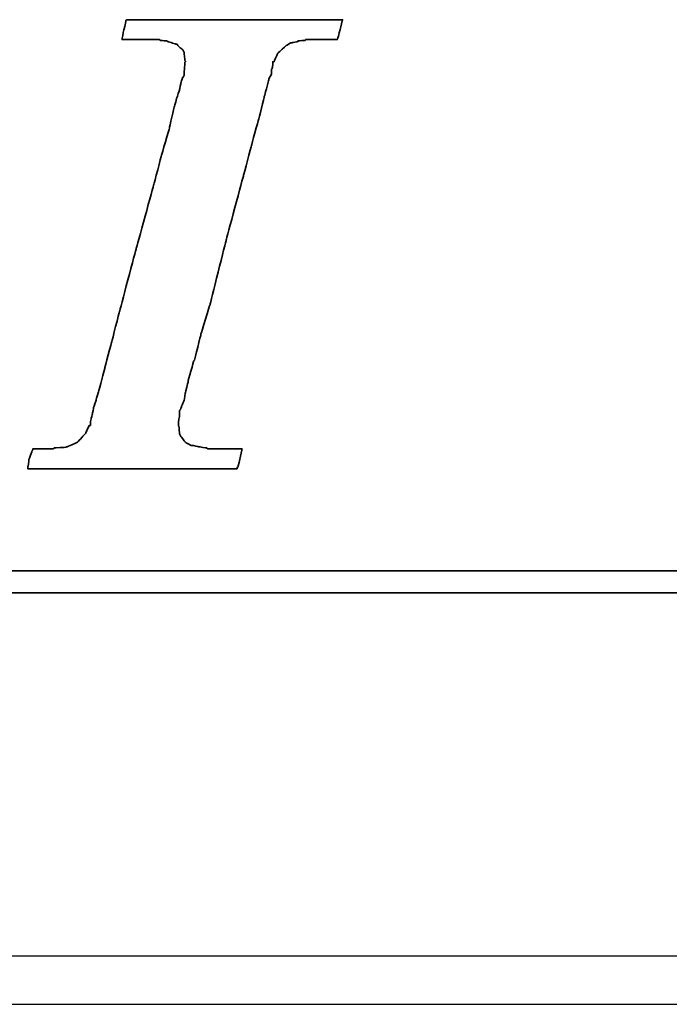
# Model space of a CAD drawing. Header units: millimetres. Extents: x 1805 to 4914, y -1594 to 860.
# Tile 146 of 256: x 2175.62 to 2182.37, y -896.1 to -885.85. Entities that reach past the tile are written whole.
import ezdxf

# ---------------------------------------------------------------- set-up
doc = ezdxf.new("R2010")
doc.units = ezdxf.units.MM
doc.layers.get('0').update_dxf_attribs({"linetype": 'CONTINUOUS'})
doc.layers.add('DIM', color=4, linetype='CONTINUOUS')
doc.layers.add('layer 1', color=7, linetype='CONTINUOUS')

# ---------------------------------------------------------------- blocks, each defined once
blk = doc.blocks.new('TBI MOTION logo(完整正式版)')
at = {"layer": 'layer 1', "color": 22, "lineweight": 35}
for points, knots in [([(-40.59125, -7.94375), (-40.59125, -7.94375), (-40.97375, -7.94375), (-40.97375, -7.94375), (-40.97375, -7.94375), (-40.97375, -7.94375), (-41.38125, -7.94375), (-41.38125, -7.94375), (-41.38125, -7.94375), (-41.38125, -7.94375), (-41.54875, -7.94375), (-41.54875, -7.94375), (-41.54875, -7.94375), (-41.54875, -7.94375), (-41.59875, -7.94375), (-41.59875, -7.94375), (-41.59875, -7.94375), (-41.59875, -7.94375), (-41.88375, -7.94375), (-41.88375, -7.94375), (-41.88375, -7.94375), (-41.88375, -7.94375), (-41.90875, -7.91875), (-41.90875, -7.91875), (-41.90875, -7.91875), (-41.90875, -7.91875), (-42.19875, -7.87125), (-42.19875, -7.87125), (-42.19875, -7.87125), (-42.19875, -7.87125), (-42.43875, -7.82375), (-42.43875, -7.82375), (-42.43875, -7.82375), (-42.43875, -7.82375), (-42.45875, -7.82375), (-42.45875, -7.82375), (-42.45875, -7.82375), (-42.45875, -7.82375), (-42.48625, -7.82375), (-42.48625, -7.82375), (-42.48625, -7.82375), (-42.48625, -7.82375), (-42.67625, -7.72375), (-42.67625, -7.72375), (-42.67625, -7.72375), (-42.67625, -7.72375), (-42.70125, -7.70375), (-42.70125, -7.70375), (-42.70125, -7.70375), (-42.70125, -7.70375), (-42.72375, -7.67875), (-42.72375, -7.67875), (-42.72375, -7.67875), (-42.72375, -7.67875), (-42.86875, -7.48875), (-42.86875, -7.48875), (-42.86875, -7.48875), (-42.86875, -7.48875), (-42.89375, -7.43875), (-42.89375, -7.43875), (-42.89375, -7.43875), (-42.89375, -7.43875), (-42.91875, -7.38875), (-42.91875, -7.38875), (-42.91875, -7.38875), (-42.91875, -7.38875), (-42.93875, -7.12875), (-42.93875, -7.12875), (-42.93875, -7.12875), (-42.93875, -7.12875), (-42.96375, -7.10375), (-42.96375, -7.10375), (-42.96375, -7.10375), (-42.96375, -7.10375), (-42.96375, -7.05375), (-42.96375, -7.05375), (-42.96375, -7.05375), (-42.96375, -7.05375), (-42.96375, -7.00875), (-42.96375, -7.00875), (-42.96375, -7.00875), (-42.96375, -7.00875), (-42.91875, -6.69625), (-42.91875, -6.69625), (-42.91875, -6.69625), (-42.91875, -6.69625), (-42.91875, -6.62375), (-42.91875, -6.62375), (-42.91875, -6.62375), (-42.91875, -6.62375), (-42.91875, -6.59625), (-42.91875, -6.59625), (-42.91875, -6.59625), (-42.91875, -6.59625), (-42.91875, -6.57375), (-42.91875, -6.57375), (-42.91875, -6.57375), (-42.91875, -6.57375), (-42.91875, -6.52875), (-42.91875, -6.52875), (-42.91875, -6.52875), (-42.91875, -6.52875), (-42.89375, -6.50375), (-42.89375, -6.50375), (-42.89375, -6.50375), (-42.89375, -6.50375), (-42.84375, -6.38375), (-42.84375, -6.38375), (-42.84375, -6.38375), (-42.84375, -6.38375), (-42.84375, -6.35875), (-42.84375, -6.35875), (-42.84375, -6.35875), (-42.84375, -6.35875), (-42.74625, -6.14375), (-42.74625, -6.14375), (-42.74625, -6.14375), (-42.74625, -6.14375), (-42.70125, -5.85375), (-42.70125, -5.85375), (-42.70125, -5.85375), (-42.70125, -5.85375), (-42.60375, -5.47125), (-42.60375, -5.47125), (-42.60375, -5.47125), (-42.60375, -5.47125), (-42.60375, -5.44875), (-42.60375, -5.44875), (-42.60375, -5.44875), (-42.60375, -5.44875), (-42.38875, -4.67875), (-42.38875, -4.67875), (-42.38875, -4.67875), (-42.38875, -4.67875), (-42.36375, -4.65375), (-42.36375, -4.65375), (-42.36375, -4.65375), (-42.36375, -4.65375), (-42.12375, -3.69625), (-42.12375, -3.69625), (-42.12375, -3.69625), (-42.12375, -3.69625), (-42.12375, -3.67374), (-42.12375, -3.67374), (-42.12375, -3.67374), (-42.12375, -3.67374), (-41.78875, -2.59374), (-41.78875, -2.59374), (-41.78875, -2.59374), (-41.78875, -2.59374), (-41.18875, -0.19375), (-41.18875, -0.19375), (-41.18875, -0.19375), (-41.18875, -0.19375), (-40.54375, 2.20624), (-40.54375, 2.20624), (-40.54375, 2.20624), (-40.54375, 2.20624), (-40.25375, 3.30875), (-40.25375, 3.30875), (-40.25375, 3.30875), (-40.25375, 3.30875), (-39.98875, 4.27125), (-39.98875, 4.27125), (-39.98875, 4.27125), (-39.98875, 4.27125), (-39.77375, 5.13125), (-39.77375, 5.13125), (-39.77375, 5.13125), (-39.77375, 5.13125), (-39.67875, 5.47125), (-39.67875, 5.47125), (-39.67875, 5.47125), (-39.67875, 5.47125), (-39.60375, 5.75625), (-39.60375, 5.75625), (-39.60375, 5.75625), (-39.60375, 5.75625), (-39.60375, 5.78125), (-39.60375, 5.78125), (-39.60375, 5.78125), (-39.60375, 5.78125), (-39.50875, 5.97125), (-39.50875, 5.97125), (-39.50875, 5.97125), (-39.50875, 5.97125), (-39.50875, 6.13875), (-39.50875, 6.13875), (-39.50875, 6.13875), (-39.50875, 6.13875), (-39.48625, 6.16625), (-39.48625, 6.16625), (-39.48625, 6.16625), (-39.48625, 6.16625), (-39.46125, 6.28625), (-39.46125, 6.28625), (-39.46125, 6.28625), (-39.46125, 6.28625), (-39.46125, 6.42625), (-39.46125, 6.42625), (-39.46125, 6.42625), (-39.46125, 6.42625), (-39.41375, 6.42625), (-39.41375, 6.42625), (-39.41375, 6.42625), (-39.41375, 6.42625), (-39.29375, 6.69125), (-39.29375, 6.69125), (-39.29375, 6.69125), (-39.29375, 6.69125), (-39.26875, 6.74125), (-39.26875, 6.74125), (-39.26875, 6.74125), (-39.26875, 6.74125), (-39.24375, 6.76625), (-39.24375, 6.76625), (-39.24375, 6.76625), (-39.24375, 6.76625), (-38.98375, 7.00624), (-38.98375, 7.00624), (-38.98375, 7.00624), (-38.98375, 7.00624), (-38.95625, 7.02624), (-38.95625, 7.02624), (-38.95625, 7.02624), (-38.95625, 7.02624), (-38.78875, 7.12624), (-38.78875, 7.12624), (-38.78875, 7.12624), (-38.78875, 7.12624), (-38.76375, 7.12624), (-38.76375, 7.12624), (-38.76375, 7.12624), (-38.76375, 7.12624), (-38.74375, 7.12624), (-38.74375, 7.12624), (-38.74375, 7.12624), (-38.74375, 7.12624), (-38.52875, 7.17125), (-38.52875, 7.17125), (-38.52875, 7.17125), (-38.52875, 7.17125), (-38.52875, 7.19624), (-38.52875, 7.19624), (-38.52875, 7.19624), (-38.52875, 7.19624), (-38.50375, 7.19624), (-38.50375, 7.19624), (-38.50375, 7.19624), (-38.50375, 7.19624), (-38.26125, 7.21875), (-38.26125, 7.21875), (-38.26125, 7.21875), (-38.26125, 7.21875), (-38.23875, 7.24624), (-38.23875, 7.24624), (-38.23875, 7.24624), (-38.23875, 7.24624), (-38.21625, 7.24624), (-38.21625, 7.24624), (-38.21625, 7.24624), (-38.21625, 7.24624), (-38.18875, 7.24624), (-38.18875, 7.24624), (-38.18875, 7.24624), (-38.18875, 7.24624), (-37.90375, 7.24624), (-37.90375, 7.24624), (-37.90375, 7.24624), (-37.90375, 7.24624), (-37.85375, 7.24624), (-37.85375, 7.24624), (-37.85375, 7.24624), (-37.85375, 7.24624), (-37.75875, 7.24624), (-37.75875, 7.24624), (-37.75875, 7.24624), (-37.75875, 7.24624), (-37.42375, 7.24624), (-37.42375, 7.24624), (-37.42375, 7.24624), (-37.42375, 7.24624), (-37.08875, 7.24624), (-37.08875, 7.24624), (-37.08875, 7.24624), (-37.08875, 7.24624), (-37.06375, 7.24624), (-37.06375, 7.24624), (-37.06375, 7.24624), (-37.06375, 7.24624), (-37.06375, 7.26624), (-37.06375, 7.26624), (-37.06375, 7.26624), (-37.06375, 7.26624), (-37.03875, 7.29125), (-37.03875, 7.29125), (-37.03875, 7.29125), (-37.03875, 7.29125), (-37.03875, 7.31625), (-37.03875, 7.31625), (-37.03875, 7.31625), (-37.03875, 7.31625), (-36.94125, 7.67625), (-36.94125, 7.67625), (-36.94125, 7.67625), (-36.94125, 7.67625), (-36.86875, 7.98625), (-36.86875, 7.98625), (-36.86875, 7.98625), (-36.86875, 7.98625), (-36.98875, 7.98625), (-36.98875, 7.98625), (-36.98875, 7.98625), (-36.98875, 7.98625), (-37.42375, 7.98625), (-37.42375, 7.98625), (-37.42375, 7.98625), (-37.42375, 7.98625), (-37.94875, 7.98625), (-37.94875, 7.98625), (-37.94875, 7.98625), (-37.94875, 7.98625), (-38.57375, 7.98625), (-38.57375, 7.98625), (-38.57375, 7.98625), (-38.57375, 7.98625), (-39.29375, 7.98625), (-39.29375, 7.98625), (-39.29375, 7.98625), (-39.29375, 7.98625), (-40.82875, 7.98625), (-40.82875, 7.98625), (-40.82875, 7.98625), (-40.82875, 7.98625), (-42.36375, 7.98625), (-42.36375, 7.98625), (-42.36375, 7.98625), (-42.36375, 7.98625), (-43.08375, 7.98625), (-43.08375, 7.98625), (-43.08375, 7.98625), (-43.08375, 7.98625), (-43.70875, 7.98625), (-43.70875, 7.98625), (-43.70875, 7.98625), (-43.70875, 7.98625), (-44.23375, 7.98625), (-44.23375, 7.98625), (-44.23375, 7.98625), (-44.23375, 7.98625), (-44.66875, 7.98625), (-44.66875, 7.98625), (-44.66875, 7.98625), (-44.66875, 7.98625), (-44.88375, 7.98625), (-44.88375, 7.98625), (-44.88375, 7.98625), (-44.88375, 7.98625), (-44.90875, 7.94125), (-44.90875, 7.94125), (-44.90875, 7.94125), (-44.90875, 7.94125), (-44.90875, 7.91625), (-44.90875, 7.91625), (-44.90875, 7.91625), (-44.90875, 7.91625), (-45.00375, 7.55625), (-45.00375, 7.55625), (-45.00375, 7.55625), (-45.00375, 7.55625), (-45.05375, 7.24624), (-45.05375, 7.24624), (-45.05375, 7.24624), (-45.05375, 7.24624), (-44.61875, 7.24624), (-44.61875, 7.24624), (-44.61875, 7.24624), (-44.61875, 7.24624), (-44.11375, 7.24624), (-44.11375, 7.24624), (-44.11375, 7.24624), (-44.11375, 7.24624), (-43.99375, 7.24624), (-43.99375, 7.24624), (-43.99375, 7.24624), (-43.99375, 7.24624), (-43.94625, 7.24624), (-43.94625, 7.24624), (-43.94625, 7.24624), (-43.94625, 7.24624), (-43.92374, 7.24624), (-43.92374, 7.24624), (-43.92374, 7.24624), (-43.92374, 7.24624), (-43.65875, 7.24624), (-43.65875, 7.24624), (-43.65875, 7.24624), (-43.65875, 7.24624), (-43.63875, 7.21875), (-43.63875, 7.21875), (-43.63875, 7.21875), (-43.63875, 7.21875), (-43.46875, 7.19624), (-43.46875, 7.19624), (-43.46875, 7.19624), (-43.46875, 7.19624), (-43.39875, 7.19624), (-43.39875, 7.19624), (-43.39875, 7.19624), (-43.39875, 7.19624), (-43.37125, 7.17125), (-43.37125, 7.17125), (-43.37125, 7.17125), (-43.37125, 7.17125), (-43.34875, 7.17125), (-43.34875, 7.17125), (-43.34875, 7.17125), (-43.34875, 7.17125), (-43.20375, 7.12624), (-43.20375, 7.12624), (-43.20375, 7.12624), (-43.20375, 7.12624), (-43.05875, 7.07624), (-43.05875, 7.07624), (-43.05875, 7.07624), (-43.05875, 7.07624), (-43.01375, 7.07624), (-43.01375, 7.07624), (-43.01375, 7.07624), (-43.01375, 7.07624), (-42.98875, 7.02624), (-42.98875, 7.02624), (-42.98875, 7.02624), (-42.98875, 7.02624), (-42.79875, 6.86125), (-42.79875, 6.86125), (-42.79875, 6.86125), (-42.79875, 6.86125), (-42.77375, 6.81125), (-42.77375, 6.81125), (-42.77375, 6.81125), (-42.77375, 6.81125), (-42.74625, 6.76625), (-42.74625, 6.76625), (-42.74625, 6.76625), (-42.74625, 6.76625), (-42.72375, 6.47625), (-42.72375, 6.47625), (-42.72375, 6.47625), (-42.72375, 6.47625), (-42.70125, 6.45124), (-42.70125, 6.45124), (-42.70125, 6.45124), (-42.70125, 6.45124), (-42.70125, 6.42625), (-42.70125, 6.42625), (-42.70125, 6.42625), (-42.70125, 6.42625), (-42.72375, 6.40625), (-42.72375, 6.40625), (-42.72375, 6.40625), (-42.72375, 6.40625), (-42.74625, 5.97125), (-42.74625, 5.97125), (-42.74625, 5.97125), (-42.74625, 5.97125), (-42.74625, 5.94625), (-42.74625, 5.94625), (-42.74625, 5.94625), (-42.74625, 5.94625), (-42.74625, 5.92625), (-42.74625, 5.92625), (-42.74625, 5.92625), (-42.74625, 5.92625), (-42.77375, 5.87625), (-42.77375, 5.87625), (-42.77375, 5.87625), (-42.77375, 5.87625), (-42.81875, 5.80625), (-42.81875, 5.80625), (-42.81875, 5.80625), (-42.81875, 5.80625), (-42.86875, 5.63625), (-42.86875, 5.63625), (-42.86875, 5.63625), (-42.86875, 5.63625), (-42.91875, 5.39625), (-42.91875, 5.39625), (-42.91875, 5.39625), (-42.91875, 5.39625), (-42.91875, 5.37124), (-42.91875, 5.37124), (-42.91875, 5.37124), (-42.91875, 5.37124), (-43.01375, 5.10874), (-43.01375, 5.10874), (-43.01375, 5.10874), (-43.01375, 5.10874), (-43.10875, 4.77124), (-43.10875, 4.77124), (-43.10875, 4.77124), (-43.10875, 4.77124), (-43.29875, 3.95625), (-43.29875, 3.95625), (-43.29875, 3.95625), (-43.29875, 3.95625), (-43.58875, 2.95125), (-43.58875, 2.95125), (-43.58875, 2.95125), (-43.58875, 2.95125), (-43.87375, 1.87125), (-43.87375, 1.87125), (-43.87375, 1.87125), (-43.87375, 1.87125), (-44.52625, -0.50374), (-44.52625, -0.50374), (-44.52625, -0.50374), (-44.52625, -0.50374), (-45.14875, -2.85375), (-45.14875, -2.85375), (-45.14875, -2.85375), (-45.14875, -2.85375), (-45.43375, -3.95875), (-45.43375, -3.95875), (-45.43375, -3.95875), (-45.43375, -3.95875), (-45.69875, -4.96875), (-45.69875, -4.96875), (-45.69875, -4.96875), (-45.69875, -4.96875), (-45.91375, -5.78375), (-45.91375, -5.78375), (-45.91375, -5.78375), (-45.91375, -5.78375), (-46.01375, -6.11875), (-46.01375, -6.11875), (-46.01375, -6.11875), (-46.01375, -6.11875), (-46.01375, -6.14375), (-46.01375, -6.14375), (-46.01375, -6.14375), (-46.01375, -6.14375), (-46.10875, -6.40875), (-46.10875, -6.40875), (-46.10875, -6.40875), (-46.10875, -6.40875), (-46.15375, -6.64875), (-46.15375, -6.64875), (-46.15375, -6.64875), (-46.15375, -6.64875), (-46.20375, -6.83875), (-46.20375, -6.83875), (-46.20375, -6.83875), (-46.20375, -6.83875), (-46.22875, -6.93375), (-46.22875, -6.93375), (-46.22875, -6.93375), (-46.22875, -6.93375), (-46.22875, -7.07875), (-46.22875, -7.07875), (-46.22875, -7.07875), (-46.22875, -7.07875), (-46.27375, -7.07875), (-46.27375, -7.07875), (-46.27375, -7.07875), (-46.27375, -7.07875), (-46.39375, -7.34375), (-46.39375, -7.34375), (-46.39375, -7.34375), (-46.39375, -7.34375), (-46.39375, -7.36875), (-46.39375, -7.36875), (-46.39375, -7.36875), (-46.39375, -7.36875), (-46.42125, -7.38875), (-46.42125, -7.38875), (-46.42125, -7.38875), (-46.42125, -7.38875), (-46.68375, -7.67875), (-46.68375, -7.67875), (-46.68375, -7.67875), (-46.68375, -7.67875), (-46.70875, -7.70375), (-46.70875, -7.70375), (-46.70875, -7.70375), (-46.70875, -7.70375), (-46.75375, -7.72375), (-46.75375, -7.72375), (-46.75375, -7.72375), (-46.75375, -7.72375), (-47.08875, -7.87125), (-47.08875, -7.87125), (-47.08875, -7.87125), (-47.08875, -7.87125), (-47.11625, -7.87125), (-47.11625, -7.87125), (-47.11625, -7.87125), (-47.11625, -7.87125), (-47.13875, -7.89375), (-47.13875, -7.89375), (-47.13875, -7.89375), (-47.13875, -7.89375), (-47.56875, -7.91875), (-47.56875, -7.91875), (-47.56875, -7.91875), (-47.56875, -7.91875), (-47.59625, -7.94375), (-47.59625, -7.94375), (-47.59625, -7.94375), (-47.59625, -7.94375), (-47.64375, -7.94375), (-47.64375, -7.94375), (-47.64375, -7.94375), (-47.64375, -7.94375), (-47.73625, -7.94375), (-47.73625, -7.94375), (-47.73625, -7.94375), (-47.73625, -7.94375), (-48.07375, -7.94375), (-48.07375, -7.94375), (-48.07375, -7.94375), (-48.07375, -7.94375), (-48.36125, -7.94375), (-48.36125, -7.94375), (-48.36125, -7.94375), (-48.36125, -7.94375), (-48.36125, -7.96625), (-48.36125, -7.96625), (-48.36125, -7.96625), (-48.36125, -7.96625), (-48.36125, -7.99125), (-48.36125, -7.99125), (-48.36125, -7.99125), (-48.36125, -7.99125), (-48.38875, -8.01375), (-48.38875, -8.01375), (-48.38875, -8.01375), (-48.38875, -8.01375), (-48.50875, -8.34875), (-48.50875, -8.34875), (-48.50875, -8.34875), (-48.50875, -8.34875), (-48.55375, -8.68625), (-48.55375, -8.68625), (-48.55375, -8.68625), (-48.55375, -8.68625), (-48.45875, -8.68625), (-48.45875, -8.68625), (-48.45875, -8.68625), (-48.45875, -8.68625), (-48.07375, -8.68625), (-48.07375, -8.68625), (-48.07375, -8.68625), (-48.07375, -8.68625), (-47.52375, -8.68625), (-47.52375, -8.68625), (-47.52375, -8.68625), (-47.52375, -8.68625), (-46.92375, -8.68625), (-46.92375, -8.68625), (-46.92375, -8.68625), (-46.92375, -8.68625), (-46.25375, -8.68625), (-46.25375, -8.68625), (-46.25375, -8.68625), (-46.25375, -8.68625), (-46.20375, -8.68625), (-46.20375, -8.68625), (-46.20375, -8.68625), (-46.20375, -8.68625), (-44.71375, -8.68625), (-44.71375, -8.68625), (-44.71375, -8.68625), (-44.71375, -8.68625), (-43.22875, -8.68625), (-43.22875, -8.68625), (-43.22875, -8.68625), (-43.22875, -8.68625), (-42.55875, -8.68625), (-42.55875, -8.68625), (-42.55875, -8.68625), (-42.55875, -8.68625), (-42.50875, -8.68625), (-42.50875, -8.68625), (-42.50875, -8.68625), (-42.50875, -8.68625), (-41.93375, -8.68625), (-41.93375, -8.68625), (-41.93375, -8.68625), (-41.93375, -8.68625), (-41.38125, -8.68625), (-41.38125, -8.68625), (-41.38125, -8.68625), (-41.38125, -8.68625), (-40.97375, -8.68625), (-40.97375, -8.68625), (-40.97375, -8.68625), (-40.97375, -8.68625), (-40.78125, -8.68625), (-40.78125, -8.68625), (-40.78125, -8.68625), (-40.78125, -8.68625), (-40.78125, -8.63875), (-40.78125, -8.63875), (-40.78125, -8.63875), (-40.78125, -8.63875), (-40.75875, -8.63875), (-40.75875, -8.63875), (-40.75875, -8.63875), (-40.75875, -8.63875), (-40.66375, -8.27875), (-40.66375, -8.27875), (-40.66375, -8.27875), (-40.66375, -8.27875), (-40.59125, -7.94375), (-40.59125, -7.94375)], [0, 0, 0, 0, 0.00558659, 0.00558659, 0.00558659, 0.0055866, 0.01117318, 0.01117318, 0.01117318, 0.01117319, 0.01675978, 0.01675978, 0.01675978, 0.01675979, 0.02234637, 0.02234637, 0.02234637, 0.02234638, 0.02793296, 0.02793296, 0.02793296, 0.02793297, 0.03351955, 0.03351955, 0.03351955, 0.03351956, 0.03910615, 0.03910615, 0.03910615, 0.03910616, 0.04469274, 0.04469274, 0.04469274, 0.04469275, 0.05027933, 0.05027933, 0.05027933, 0.05027934, 0.05586592, 0.05586592, 0.05586592, 0.05586593, 0.06145251, 0.06145251, 0.06145251, 0.06145252, 0.06703911, 0.06703911, 0.06703911, 0.06703912, 0.0726257, 0.0726257, 0.0726257, 0.07262571, 0.07821229, 0.07821229, 0.07821229, 0.0782123, 0.08379888, 0.08379888, 0.08379888, 0.08379889, 0.08938547, 0.08938547, 0.08938547, 0.08938548, 0.09497207, 0.09497207, 0.09497207, 0.09497208, 0.10055866, 0.10055866, 0.10055866, 0.10055867, 0.10614525, 0.10614525, 0.10614525, 0.10614526, 0.11173184, 0.11173184, 0.11173184, 0.11173185, 0.11731844, 0.11731844, 0.11731844, 0.11731845, 0.12290503, 0.12290503, 0.12290503, 0.12290504, 0.12849162, 0.12849162, 0.12849162, 0.12849163, 0.13407821, 0.13407821, 0.13407821, 0.13407822, 0.1396648, 0.1396648, 0.1396648, 0.13966481, 0.1452514, 0.1452514, 0.1452514, 0.14525141, 0.15083799, 0.15083799, 0.15083799, 0.150838, 0.15642458, 0.15642458, 0.15642458, 0.15642459, 0.16201117, 0.16201117, 0.16201117, 0.16201118, 0.16759777, 0.16759777, 0.16759777, 0.16759778, 0.17318436, 0.17318436, 0.17318436, 0.17318437, 0.17877095, 0.17877095, 0.17877095, 0.17877096, 0.18435754, 0.18435754, 0.18435754, 0.18435755, 0.18994413, 0.18994413, 0.18994413, 0.18994414, 0.19553073, 0.19553073, 0.19553073, 0.19553074, 0.20111732, 0.20111732, 0.20111732, 0.20111733, 0.20670391, 0.20670391, 0.20670391, 0.20670392, 0.2122905, 0.2122905, 0.2122905, 0.21229051, 0.21787709, 0.21787709, 0.21787709, 0.2178771, 0.22346369, 0.22346369, 0.22346369, 0.2234637, 0.22905028, 0.22905028, 0.22905028, 0.22905029, 0.23463687, 0.23463687, 0.23463687, 0.23463688, 0.24022346, 0.24022346, 0.24022346, 0.24022347, 0.24581006, 0.24581006, 0.24581006, 0.24581007, 0.25139665, 0.25139665, 0.25139665, 0.25139666, 0.25698324, 0.25698324, 0.25698324, 0.25698325, 0.26256983, 0.26256983, 0.26256983, 0.26256984, 0.26815642, 0.26815642, 0.26815642, 0.26815643, 0.27374302, 0.27374302, 0.27374302, 0.27374303, 0.27932961, 0.27932961, 0.27932961, 0.27932962, 0.2849162, 0.2849162, 0.2849162, 0.28491621, 0.29050279, 0.29050279, 0.29050279, 0.2905028, 0.29608939, 0.29608939, 0.29608939, 0.2960894, 0.30167598, 0.30167598, 0.30167598, 0.30167599, 0.30726257, 0.30726257, 0.30726257, 0.30726258, 0.31284916, 0.31284916, 0.31284916, 0.31284917, 0.31843575, 0.31843575, 0.31843575, 0.31843576, 0.32402235, 0.32402235, 0.32402235, 0.32402236, 0.32960894, 0.32960894, 0.32960894, 0.32960895, 0.33519553, 0.33519553, 0.33519553, 0.33519554, 0.34078212, 0.34078212, 0.34078212, 0.34078213, 0.34636872, 0.34636872, 0.34636872, 0.34636873, 0.35195531, 0.35195531, 0.35195531, 0.35195532, 0.3575419, 0.3575419, 0.3575419, 0.35754191, 0.36312849, 0.36312849, 0.36312849, 0.3631285, 0.36871508, 0.36871508, 0.36871508, 0.36871509, 0.37430168, 0.37430168, 0.37430168, 0.37430169, 0.37988827, 0.37988827, 0.37988827, 0.37988828, 0.38547486, 0.38547486, 0.38547486, 0.38547487, 0.39106145, 0.39106145, 0.39106145, 0.39106146, 0.39664804, 0.39664804, 0.39664804, 0.39664805, 0.40223464, 0.40223464, 0.40223464, 0.40223465, 0.40782123, 0.40782123, 0.40782123, 0.40782124, 0.41340782, 0.41340782, 0.41340782, 0.41340783, 0.41899441, 0.41899441, 0.41899441, 0.41899442, 0.42458101, 0.42458101, 0.42458101, 0.42458102, 0.4301676, 0.4301676, 0.4301676, 0.43016761, 0.43575419, 0.43575419, 0.43575419, 0.4357542, 0.44134078, 0.44134078, 0.44134078, 0.44134079, 0.44692737, 0.44692737, 0.44692737, 0.44692738, 0.45251397, 0.45251397, 0.45251397, 0.45251398, 0.45810056, 0.45810056, 0.45810056, 0.45810057, 0.46368715, 0.46368715, 0.46368715, 0.46368716, 0.46927374, 0.46927374, 0.46927374, 0.46927375, 0.47486034, 0.47486034, 0.47486034, 0.47486035, 0.48044693, 0.48044693, 0.48044693, 0.48044694, 0.48603352, 0.48603352, 0.48603352, 0.48603353, 0.49162011, 0.49162011, 0.49162011, 0.49162012, 0.4972067, 0.4972067, 0.4972067, 0.49720671, 0.5027933, 0.5027933, 0.5027933, 0.50279331, 0.50837989, 0.50837989, 0.50837989, 0.5083799, 0.51396648, 0.51396648, 0.51396648, 0.51396649, 0.51955307, 0.51955307, 0.51955307, 0.51955308, 0.52513966, 0.52513966, 0.52513966, 0.52513967, 0.53072626, 0.53072626, 0.53072626, 0.53072627, 0.53631285, 0.53631285, 0.53631285, 0.53631286, 0.54189944, 0.54189944, 0.54189944, 0.54189945, 0.54748603, 0.54748603, 0.54748603, 0.54748604, 0.55307263, 0.55307263, 0.55307263, 0.55307264, 0.55865922, 0.55865922, 0.55865922, 0.55865923, 0.56424581, 0.56424581, 0.56424581, 0.56424582, 0.5698324, 0.5698324, 0.5698324, 0.56983241, 0.57541899, 0.57541899, 0.57541899, 0.575419, 0.58100559, 0.58100559, 0.58100559, 0.5810056, 0.58659218, 0.58659218, 0.58659218, 0.58659219, 0.59217877, 0.59217877, 0.59217877, 0.59217878, 0.59776536, 0.59776536, 0.59776536, 0.59776537, 0.60335196, 0.60335196, 0.60335196, 0.60335197, 0.60893855, 0.60893855, 0.60893855, 0.60893856, 0.61452514, 0.61452514, 0.61452514, 0.61452515, 0.62011173, 0.62011173, 0.62011173, 0.62011174, 0.62569832, 0.62569832, 0.62569832, 0.62569833, 0.63128492, 0.63128492, 0.63128492, 0.63128493, 0.63687151, 0.63687151, 0.63687151, 0.63687152, 0.6424581, 0.6424581, 0.6424581, 0.64245811, 0.64804469, 0.64804469, 0.64804469, 0.6480447, 0.65363128, 0.65363128, 0.65363128, 0.65363129, 0.65921788, 0.65921788, 0.65921788, 0.65921789, 0.66480447, 0.66480447, 0.66480447, 0.66480448, 0.67039106, 0.67039106, 0.67039106, 0.67039107, 0.67597765, 0.67597765, 0.67597765, 0.67597766, 0.68156425, 0.68156425, 0.68156425, 0.68156426, 0.68715084, 0.68715084, 0.68715084, 0.68715085, 0.69273743, 0.69273743, 0.69273743, 0.69273744, 0.69832402, 0.69832402, 0.69832402, 0.69832403, 0.70391061, 0.70391061, 0.70391061, 0.70391062, 0.70949721, 0.70949721, 0.70949721, 0.70949722, 0.7150838, 0.7150838, 0.7150838, 0.71508381, 0.72067039, 0.72067039, 0.72067039, 0.7206704, 0.72625698, 0.72625698, 0.72625698, 0.72625699, 0.73184358, 0.73184358, 0.73184358, 0.73184359, 0.73743017, 0.73743017, 0.73743017, 0.73743018, 0.74301676, 0.74301676, 0.74301676, 0.74301677, 0.74860335, 0.74860335, 0.74860335, 0.74860336, 0.75418994, 0.75418994, 0.75418994, 0.75418995, 0.75977654, 0.75977654, 0.75977654, 0.75977655, 0.76536313, 0.76536313, 0.76536313, 0.76536314, 0.77094972, 0.77094972, 0.77094972, 0.77094973, 0.77653631, 0.77653631, 0.77653631, 0.77653632, 0.78212291, 0.78212291, 0.78212291, 0.78212292, 0.7877095, 0.7877095, 0.7877095, 0.78770951, 0.79329609, 0.79329609, 0.79329609, 0.7932961, 0.79888268, 0.79888268, 0.79888268, 0.79888269, 0.80446927, 0.80446927, 0.80446927, 0.80446928, 0.81005587, 0.81005587, 0.81005587, 0.81005588, 0.81564246, 0.81564246, 0.81564246, 0.81564247, 0.82122905, 0.82122905, 0.82122905, 0.82122906, 0.82681564, 0.82681564, 0.82681564, 0.82681565, 0.83240223, 0.83240223, 0.83240223, 0.83240224, 0.83798883, 0.83798883, 0.83798883, 0.83798884, 0.84357542, 0.84357542, 0.84357542, 0.84357543, 0.84916201, 0.84916201, 0.84916201, 0.84916202, 0.8547486, 0.8547486, 0.8547486, 0.85474861, 0.8603352, 0.8603352, 0.8603352, 0.86033521, 0.86592179, 0.86592179, 0.86592179, 0.8659218, 0.87150838, 0.87150838, 0.87150838, 0.87150839, 0.87709497, 0.87709497, 0.87709497, 0.87709498, 0.88268156, 0.88268156, 0.88268156, 0.88268157, 0.88826816, 0.88826816, 0.88826816, 0.88826817, 0.89385475, 0.89385475, 0.89385475, 0.89385476, 0.89944134, 0.89944134, 0.89944134, 0.89944135, 0.90502793, 0.90502793, 0.90502793, 0.90502794, 0.91061453, 0.91061453, 0.91061453, 0.91061454, 0.91620112, 0.91620112, 0.91620112, 0.91620113, 0.92178771, 0.92178771, 0.92178771, 0.92178772, 0.9273743, 0.9273743, 0.9273743, 0.92737431, 0.93296089, 0.93296089, 0.93296089, 0.9329609, 0.93854749, 0.93854749, 0.93854749, 0.9385475, 0.94413408, 0.94413408, 0.94413408, 0.94413409, 0.94972067, 0.94972067, 0.94972067, 0.94972068, 0.95530726, 0.95530726, 0.95530726, 0.95530727, 0.96089385, 0.96089385, 0.96089385, 0.96089386, 0.96648045, 0.96648045, 0.96648045, 0.96648046, 0.97206704, 0.97206704, 0.97206704, 0.97206705, 0.97765363, 0.97765363, 0.97765363, 0.97765364, 0.98324022, 0.98324022, 0.98324022, 0.98324023, 0.98882682, 0.98882682, 0.98882682, 0.98882683, 0.99441341, 0.99441341, 0.99441341, 0.99441342, 1, 1, 1, 1]), ([(75.90875, -9.47875), (75.90875, -9.47875), (75.90875, -12.28625), (75.90875, -12.28625), (75.90875, -12.28625), (75.90875, -12.28625), (75.90875, -12.47875), (75.90875, -12.47875), (75.90875, -12.47875), (75.90875, -12.47875), (75.71625, -12.47875), (75.71625, -12.47875), (75.71625, -12.47875), (75.71625, -12.47875), (-88.32875, -12.47875), (-88.32875, -12.47875), (-88.32875, -12.47875), (-88.32875, -12.47875), (-88.32875, -13.29375), (-88.32875, -13.29375), (-88.32875, -13.29375), (-88.32875, -13.29375), (82.89125, -13.29375), (82.89125, -13.29375), (82.89125, -13.29375), (82.89125, -13.29375), (75.90875, -9.47875), (75.90875, -9.47875)], [0, 0, 0, 0, 0.14285714, 0.14285714, 0.14285714, 0.14285715, 0.28571429, 0.28571429, 0.28571429, 0.2857143, 0.42857143, 0.42857143, 0.42857143, 0.42857144, 0.57142857, 0.57142857, 0.57142857, 0.57142858, 0.71428571, 0.71428571, 0.71428571, 0.71428572, 0.85714286, 0.85714286, 0.85714286, 0.85714287, 1, 1, 1, 1])]:
    blk.add_open_spline(points, degree=3, knots=knots, dxfattribs=at)

msp = doc.modelspace()

# ---------------------------------------------------------------- linework, layer by layer
at = {"linetype": 'Continuous'}
msp.add_line((2760.777, -895.6), (2120.777, -895.6), dxfattribs=at)
msp.add_open_spline([(2760.777, -896.1), (2120.777, -896.1)], degree=1, dxfattribs=at)

# ---------------------------------------------------------------- block references
at = {"layer": 'DIM', "color": 7, "xscale": 0.2802190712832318, "yscale": 0.2802190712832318, "zscale": 0.2802190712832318}
msp.add_blockref('TBI MOTION logo(完整正式版)', (2189.308, -888.092), dxfattribs=at)

doc.saveas('drawing.dxf')
